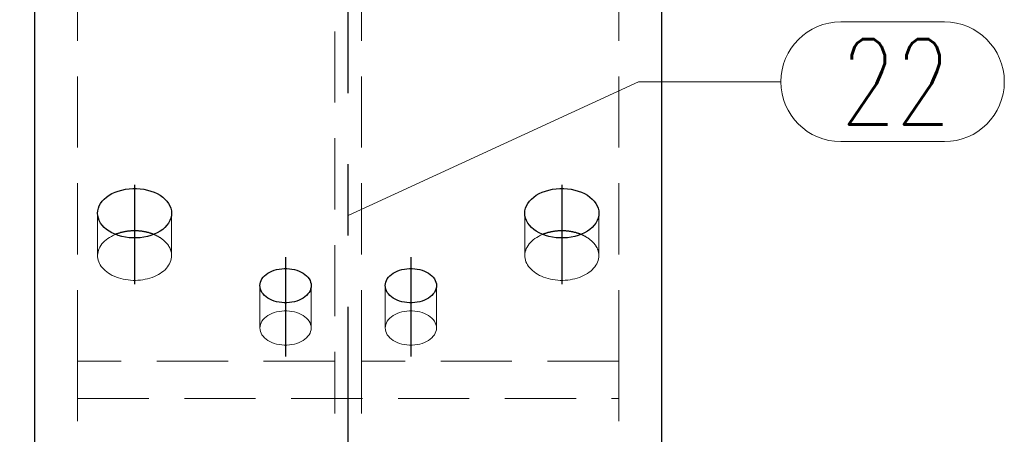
# Model space of a CAD drawing. Header units: millimetres. Extents: x 3515 to 4529, y 13642 to 14292.
# Tile 8 of 96: x 3688 to 3722, y 13925 to 13939. Entities that reach past the tile are written whole.
import ezdxf

# ---------------------------------------------------------------- set-up
doc = ezdxf.new("R2010")
doc.units = ezdxf.units.MM
doc.header["$LTSCALE"] = 10
doc.linetypes.add('HIDDEN', pattern=[0.375, 0.25, -0.125])
doc.linetypes.add('MITTE', pattern=[2, 1.25, -0.25, 0.25, -0.25])
doc.layers.get('Defpoints').update_dxf_attribs({"color": 1})
for name, color, linetype, lineweight in [('PS_DIM', 4, 'Continuous', 13), ('PS_Hidden', 2, 'HIDDEN', 9), ('PS_Pos', 1, 'Continuous', 15), ('PS_SOLID', 7, 'Continuous', 30)]:
    doc.layers.add(name, color=color, linetype=linetype, lineweight=lineweight)
doc.layers.add('PS_MID', color=5, linetype='MITTE')
doc.layers.add('PS_SHAPE', color=3, linetype='Continuous')
doc.styles.add('simplex', font='simplex.shx', dxfattribs={"width": 0.75})
doc.dimstyles.new('1_10_GŁ_DS1-LS10', dxfattribs={"dimtxt": 2, "dimasz": 2, "dimexe": 2, "dimexo": 5, "dimgap": 1, "dimtad": 1, "dimjust": 4, "dimdec": 0, "dimlfac": 10, "dimtxsty": 'simplex', "dimblk1": 'NONE', "dimsah": 1, "dimcen": 2, "dimclrd": 256, "dimclre": 256, "dimclrt": 3, "dimadec": 1, "dimazin": 0, "dimtfac": 1, "dimtdec": 0, "dimtmove": 2, "dimatfit": 3, "dimfxl": 1, "dimarcsym": 0})

# ---------------------------------------------------------------- blocks, each defined once
blk = doc.blocks.new('*D45')
at = {"layer": 'Defpoints', "color": 0, "transparency": 16777216}
for p in [(3670.746, 13967.355), (3701.958, 13967.355), (3708.664, 13714.81)]:
    blk.add_point(p, dxfattribs=at)
at = {"layer": 'PS_DIM', "lineweight": -2, "transparency": 16777216}
for p, q in [((3696.958, 13967.355), (3668.746, 13967.355)), ((3670.746, 13714.81), (3670.746, 13965.355)), ((3703.664, 13714.81), (3668.746, 13714.81))]:
    blk.add_line(p, q, dxfattribs=at)
at = {"layer": 'PS_DIM', "transparency": 16777216}
blk.add_solid([(3670.412, 13965.355), (3671.079, 13965.355), (3670.746, 13967.355)], dxfattribs=at)
at = {"layer": 'PS_DIM', "color": 3, "transparency": 16777216, "insert": (3674.409, 13969.375), "char_height": 2, "attachment_point": 5, "rotation": 0.0573, "style": 'simplex'}
blk.add_mtext('4420', dxfattribs=at)
blk = doc.blocks.new('_None')
blk = doc.blocks.new('*X531')
at = {"layer": 'PS_Hidden', "color": 2, "linetype": 'HIDDEN'}
for p, q in [((3689.664, 13927.396), (3689.664, 13965.224)), ((3698.694, 13965.224), (3698.694, 13927.396)), ((3699.634, 13927.396), (3699.634, 13965.224)), ((3708.664, 13927.396), (3708.664, 13965.224)), ((3690.364, 13931.104), (3690.364, 13932.591)), ((3692.964, 13931.104), (3692.964, 13932.591)), ((3705.364, 13931.104), (3705.364, 13932.591)), ((3707.964, 13931.104), (3707.964, 13932.591)), ((3690.72, 13931.701), (3690.662, 13931.657)), ((3690.783, 13931.742), (3690.72, 13931.701)), ((3690.849, 13931.78), (3690.783, 13931.742)), ((3690.919, 13931.816), (3690.849, 13931.78)), ((3690.992, 13931.847), (3690.919, 13931.816)), ((3692.355, 13931.84), (3692.337, 13931.847)), ((3692.337, 13931.847), (3692.337, 13931.847)), ((3692.374, 13931.832), (3692.355, 13931.84)), ((3692.392, 13931.824), (3692.374, 13931.832)), ((3692.409, 13931.816), (3692.392, 13931.824)), ((3692.427, 13931.808), (3692.409, 13931.816)), ((3692.444, 13931.799), (3692.427, 13931.808)), ((3692.461, 13931.79), (3692.444, 13931.799)), ((3692.478, 13931.781), (3692.461, 13931.79)), ((3692.495, 13931.772), (3692.478, 13931.781)), ((3692.511, 13931.763), (3692.495, 13931.772)), ((3692.528, 13931.754), (3692.511, 13931.763)), ((3692.544, 13931.744), (3692.528, 13931.754)), ((3692.559, 13931.734), (3692.544, 13931.744)), ((3692.575, 13931.724), (3692.559, 13931.734)), ((3692.59, 13931.714), (3692.575, 13931.724)), ((3692.605, 13931.704), (3692.59, 13931.714)), ((3692.62, 13931.693), (3692.605, 13931.704)), ((3692.634, 13931.683), (3692.62, 13931.693)), ((3692.648, 13931.672), (3692.634, 13931.683)), ((3705.72, 13931.701), (3705.662, 13931.657)), ((3705.783, 13931.742), (3705.72, 13931.701)), ((3705.849, 13931.78), (3705.783, 13931.742)), ((3705.919, 13931.816), (3705.849, 13931.78)), ((3705.992, 13931.847), (3705.919, 13931.816)), ((3707.355, 13931.84), (3707.337, 13931.847)), ((3707.337, 13931.847), (3707.337, 13931.847)), ((3707.374, 13931.832), (3707.355, 13931.84)), ((3707.392, 13931.824), (3707.374, 13931.832)), ((3707.409, 13931.816), (3707.392, 13931.824)), ((3707.427, 13931.808), (3707.409, 13931.816)), ((3707.444, 13931.799), (3707.427, 13931.808)), ((3707.461, 13931.79), (3707.444, 13931.799)), ((3707.478, 13931.781), (3707.461, 13931.79)), ((3707.495, 13931.772), (3707.478, 13931.781)), ((3707.511, 13931.763), (3707.495, 13931.772)), ((3707.528, 13931.754), (3707.511, 13931.763)), ((3707.544, 13931.744), (3707.528, 13931.754)), ((3707.559, 13931.734), (3707.544, 13931.744)), ((3707.575, 13931.724), (3707.559, 13931.734)), ((3707.59, 13931.714), (3707.575, 13931.724)), ((3707.605, 13931.704), (3707.59, 13931.714)), ((3707.62, 13931.693), (3707.605, 13931.704)), ((3707.634, 13931.683), (3707.62, 13931.693)), ((3707.648, 13931.672), (3707.634, 13931.683)), ((3690.418, 13931.35), (3690.396, 13931.293)), ((3690.445, 13931.405), (3690.418, 13931.35)), ((3690.478, 13931.46), (3690.445, 13931.405)), ((3690.517, 13931.512), (3690.478, 13931.46)), ((3690.56, 13931.563), (3690.517, 13931.512)), ((3690.609, 13931.611), (3690.56, 13931.563)), ((3690.662, 13931.657), (3690.609, 13931.611)), ((3692.662, 13931.661), (3692.648, 13931.672)), ((3692.676, 13931.65), (3692.662, 13931.661)), ((3692.689, 13931.638), (3692.676, 13931.65)), ((3692.703, 13931.627), (3692.689, 13931.638)), ((3692.715, 13931.615), (3692.703, 13931.627)), ((3692.728, 13931.604), (3692.715, 13931.615)), ((3692.74, 13931.592), (3692.728, 13931.604)), ((3692.752, 13931.58), (3692.74, 13931.592)), ((3692.764, 13931.568), (3692.752, 13931.58)), ((3692.775, 13931.555), (3692.764, 13931.568)), ((3692.786, 13931.543), (3692.775, 13931.555)), ((3692.797, 13931.531), (3692.786, 13931.543)), ((3692.807, 13931.518), (3692.797, 13931.531)), ((3692.817, 13931.505), (3692.807, 13931.518)), ((3692.827, 13931.492), (3692.817, 13931.505)), ((3692.837, 13931.48), (3692.827, 13931.492)), ((3692.846, 13931.467), (3692.837, 13931.48)), ((3692.855, 13931.453), (3692.846, 13931.467)), ((3692.863, 13931.44), (3692.855, 13931.453)), ((3692.871, 13931.427), (3692.863, 13931.44)), ((3692.879, 13931.413), (3692.871, 13931.427)), ((3692.887, 13931.4), (3692.879, 13931.413)), ((3692.894, 13931.386), (3692.887, 13931.4)), ((3692.901, 13931.373), (3692.894, 13931.386)), ((3692.907, 13931.359), (3692.901, 13931.373)), ((3692.913, 13931.345), (3692.907, 13931.359)), ((3692.919, 13931.331), (3692.913, 13931.345)), ((3692.925, 13931.317), (3692.919, 13931.331)), ((3705.418, 13931.35), (3705.396, 13931.293)), ((3705.445, 13931.405), (3705.418, 13931.35)), ((3705.478, 13931.46), (3705.445, 13931.405)), ((3705.517, 13931.512), (3705.478, 13931.46)), ((3705.56, 13931.563), (3705.517, 13931.512)), ((3705.609, 13931.611), (3705.56, 13931.563)), ((3705.662, 13931.657), (3705.609, 13931.611)), ((3707.662, 13931.661), (3707.648, 13931.672)), ((3707.676, 13931.65), (3707.662, 13931.661)), ((3707.689, 13931.638), (3707.676, 13931.65)), ((3707.703, 13931.627), (3707.689, 13931.638)), ((3707.715, 13931.615), (3707.703, 13931.627)), ((3707.728, 13931.604), (3707.715, 13931.615)), ((3707.74, 13931.592), (3707.728, 13931.604)), ((3707.752, 13931.58), (3707.74, 13931.592)), ((3707.764, 13931.568), (3707.752, 13931.58)), ((3707.775, 13931.555), (3707.764, 13931.568)), ((3707.786, 13931.543), (3707.775, 13931.555)), ((3707.797, 13931.531), (3707.786, 13931.543)), ((3707.807, 13931.518), (3707.797, 13931.531)), ((3707.817, 13931.505), (3707.807, 13931.518)), ((3707.827, 13931.492), (3707.817, 13931.505)), ((3707.837, 13931.48), (3707.827, 13931.492)), ((3707.846, 13931.467), (3707.837, 13931.48)), ((3707.855, 13931.453), (3707.846, 13931.467)), ((3707.863, 13931.44), (3707.855, 13931.453)), ((3707.871, 13931.427), (3707.863, 13931.44)), ((3707.879, 13931.413), (3707.871, 13931.427)), ((3707.887, 13931.4), (3707.879, 13931.413)), ((3707.894, 13931.386), (3707.887, 13931.4)), ((3707.901, 13931.373), (3707.894, 13931.386)), ((3707.907, 13931.359), (3707.901, 13931.373)), ((3707.913, 13931.345), (3707.907, 13931.359)), ((3707.919, 13931.331), (3707.913, 13931.345)), ((3707.925, 13931.317), (3707.919, 13931.331)), ((3690.369, 13931.178), (3690.365, 13931.12)), ((3690.365, 13931.12), (3690.366, 13931.061)), ((3690.366, 13931.061), (3690.373, 13931.003)), ((3690.38, 13931.236), (3690.369, 13931.178)), ((3690.373, 13931.003), (3690.386, 13930.945)), ((3690.396, 13931.293), (3690.38, 13931.236)), ((3692.93, 13931.303), (3692.925, 13931.317)), ((3692.934, 13931.289), (3692.93, 13931.303)), ((3692.939, 13931.275), (3692.934, 13931.289)), ((3692.938, 13930.93), (3692.953, 13930.987)), ((3692.943, 13931.261), (3692.939, 13931.275)), ((3692.947, 13931.247), (3692.943, 13931.261)), ((3692.95, 13931.233), (3692.947, 13931.247)), ((3692.953, 13931.219), (3692.95, 13931.233)), ((3692.956, 13931.204), (3692.953, 13931.219)), ((3692.953, 13930.987), (3692.962, 13931.045)), ((3692.958, 13931.19), (3692.956, 13931.204)), ((3692.96, 13931.176), (3692.958, 13931.19)), ((3692.962, 13931.161), (3692.96, 13931.176)), ((3692.963, 13931.147), (3692.962, 13931.161)), ((3692.962, 13931.045), (3692.964, 13931.104)), ((3692.964, 13931.133), (3692.963, 13931.147)), ((3692.964, 13931.118), (3692.964, 13931.133)), ((3692.964, 13931.104), (3692.964, 13931.118)), ((3692.964, 13931.104), (3692.964, 13931.104)), ((3705.369, 13931.178), (3705.365, 13931.12)), ((3705.365, 13931.12), (3705.366, 13931.061)), ((3705.366, 13931.061), (3705.373, 13931.003)), ((3705.38, 13931.236), (3705.369, 13931.178)), ((3705.373, 13931.003), (3705.386, 13930.945)), ((3705.396, 13931.293), (3705.38, 13931.236)), ((3707.93, 13931.303), (3707.925, 13931.317)), ((3707.934, 13931.289), (3707.93, 13931.303)), ((3707.939, 13931.275), (3707.934, 13931.289)), ((3707.938, 13930.93), (3707.953, 13930.987)), ((3707.943, 13931.261), (3707.939, 13931.275)), ((3707.947, 13931.247), (3707.943, 13931.261)), ((3707.95, 13931.233), (3707.947, 13931.247)), ((3707.953, 13931.219), (3707.95, 13931.233)), ((3707.956, 13931.204), (3707.953, 13931.219)), ((3707.953, 13930.987), (3707.962, 13931.045)), ((3707.958, 13931.19), (3707.956, 13931.204)), ((3707.96, 13931.176), (3707.958, 13931.19)), ((3707.962, 13931.161), (3707.96, 13931.176)), ((3707.963, 13931.147), (3707.962, 13931.161)), ((3707.962, 13931.045), (3707.964, 13931.104)), ((3707.964, 13931.133), (3707.963, 13931.147)), ((3707.964, 13931.118), (3707.964, 13931.133)), ((3707.964, 13931.104), (3707.964, 13931.118)), ((3707.964, 13931.104), (3707.964, 13931.104)), ((3690.386, 13930.945), (3690.405, 13930.888)), ((3690.405, 13930.888), (3690.43, 13930.832)), ((3690.43, 13930.832), (3690.46, 13930.777)), ((3690.46, 13930.777), (3690.495, 13930.724)), ((3690.495, 13930.724), (3690.536, 13930.672)), ((3690.536, 13930.672), (3690.582, 13930.623)), ((3692.734, 13930.609), (3692.781, 13930.658)), ((3692.781, 13930.658), (3692.823, 13930.71)), ((3692.823, 13930.71), (3692.86, 13930.763)), ((3692.86, 13930.763), (3692.892, 13930.817)), ((3692.892, 13930.817), (3692.918, 13930.873)), ((3692.918, 13930.873), (3692.938, 13930.93)), ((3705.386, 13930.945), (3705.405, 13930.888)), ((3705.405, 13930.888), (3705.43, 13930.832)), ((3705.43, 13930.832), (3705.46, 13930.777)), ((3705.46, 13930.777), (3705.495, 13930.724)), ((3705.495, 13930.724), (3705.536, 13930.672)), ((3705.536, 13930.672), (3705.582, 13930.623)), ((3707.734, 13930.609), (3707.781, 13930.658)), ((3707.781, 13930.658), (3707.823, 13930.71)), ((3707.823, 13930.71), (3707.86, 13930.763)), ((3707.86, 13930.763), (3707.892, 13930.817)), ((3707.892, 13930.817), (3707.918, 13930.873)), ((3707.918, 13930.873), (3707.938, 13930.93)), ((3690.582, 13930.623), (3690.633, 13930.575)), ((3690.633, 13930.575), (3690.688, 13930.53)), ((3690.688, 13930.53), (3690.748, 13930.487)), ((3690.748, 13930.487), (3690.812, 13930.448)), ((3690.812, 13930.448), (3690.88, 13930.411)), ((3690.88, 13930.411), (3690.951, 13930.377)), ((3690.951, 13930.377), (3691.026, 13930.347)), ((3691.026, 13930.347), (3691.103, 13930.32)), ((3691.103, 13930.32), (3691.183, 13930.296)), ((3691.183, 13930.296), (3691.266, 13930.277)), ((3692.123, 13930.291), (3692.204, 13930.313)), ((3692.204, 13930.313), (3692.282, 13930.339)), ((3692.282, 13930.339), (3692.358, 13930.368)), ((3692.358, 13930.368), (3692.43, 13930.401)), ((3692.43, 13930.401), (3692.499, 13930.437)), ((3692.499, 13930.437), (3692.564, 13930.476)), ((3692.564, 13930.476), (3692.625, 13930.518)), ((3692.625, 13930.518), (3692.682, 13930.562)), ((3692.682, 13930.562), (3692.734, 13930.609)), ((3705.582, 13930.623), (3705.633, 13930.575)), ((3705.633, 13930.575), (3705.688, 13930.53)), ((3705.688, 13930.53), (3705.748, 13930.487)), ((3705.748, 13930.487), (3705.812, 13930.448)), ((3705.812, 13930.448), (3705.88, 13930.411)), ((3705.88, 13930.411), (3705.951, 13930.377)), ((3705.951, 13930.377), (3706.026, 13930.347)), ((3706.026, 13930.347), (3706.103, 13930.32)), ((3706.103, 13930.32), (3706.183, 13930.296)), ((3706.183, 13930.296), (3706.266, 13930.277)), ((3707.123, 13930.291), (3707.204, 13930.313)), ((3707.204, 13930.313), (3707.282, 13930.339)), ((3707.282, 13930.339), (3707.358, 13930.368)), ((3707.358, 13930.368), (3707.43, 13930.401)), ((3707.43, 13930.401), (3707.499, 13930.437)), ((3707.499, 13930.437), (3707.564, 13930.476)), ((3707.564, 13930.476), (3707.625, 13930.518)), ((3707.625, 13930.518), (3707.682, 13930.562)), ((3707.682, 13930.562), (3707.734, 13930.609)), ((3691.266, 13930.277), (3691.35, 13930.26)), ((3691.35, 13930.26), (3691.435, 13930.248)), ((3691.435, 13930.248), (3691.522, 13930.24)), ((3691.522, 13930.24), (3691.609, 13930.235)), ((3691.609, 13930.235), (3691.696, 13930.235)), ((3691.696, 13930.235), (3691.783, 13930.238)), ((3691.783, 13930.238), (3691.87, 13930.246)), ((3691.87, 13930.246), (3691.956, 13930.257)), ((3691.956, 13930.257), (3692.04, 13930.272)), ((3692.04, 13930.272), (3692.123, 13930.291)), ((3696.064, 13928.563), (3696.064, 13930.051)), ((3697.864, 13928.563), (3697.864, 13930.051)), ((3700.464, 13928.563), (3700.464, 13930.051)), ((3702.264, 13928.563), (3702.264, 13930.051)), ((3706.266, 13930.277), (3706.35, 13930.26)), ((3706.35, 13930.26), (3706.435, 13930.248)), ((3706.435, 13930.248), (3706.522, 13930.24)), ((3706.522, 13930.24), (3706.609, 13930.235)), ((3706.609, 13930.235), (3706.696, 13930.235)), ((3706.696, 13930.235), (3706.783, 13930.238)), ((3706.783, 13930.238), (3706.87, 13930.246)), ((3706.87, 13930.246), (3706.956, 13930.257)), ((3706.956, 13930.257), (3707.04, 13930.272)), ((3707.04, 13930.272), (3707.123, 13930.291)), ((3696.282, 13928.955), (3696.226, 13928.907)), ((3696.344, 13928.999), (3696.282, 13928.955)), ((3696.414, 13929.039), (3696.344, 13928.999)), ((3696.488, 13929.074), (3696.414, 13929.039)), ((3696.568, 13929.103), (3696.488, 13929.074)), ((3696.652, 13929.128), (3696.568, 13929.103)), ((3696.739, 13929.146), (3696.652, 13929.128)), ((3696.828, 13929.158), (3696.739, 13929.146)), ((3696.919, 13929.164), (3696.828, 13929.158)), ((3697.01, 13929.164), (3696.919, 13929.164)), ((3697.101, 13929.158), (3697.01, 13929.164)), ((3697.19, 13929.146), (3697.101, 13929.158)), ((3697.277, 13929.128), (3697.19, 13929.146)), ((3697.361, 13929.103), (3697.277, 13929.128)), ((3697.441, 13929.074), (3697.361, 13929.103)), ((3697.515, 13929.039), (3697.441, 13929.074)), ((3697.585, 13928.999), (3697.515, 13929.039)), ((3697.647, 13928.955), (3697.585, 13928.999)), ((3697.703, 13928.907), (3697.647, 13928.955)), ((3700.682, 13928.955), (3700.626, 13928.907)), ((3700.744, 13928.999), (3700.682, 13928.955)), ((3700.814, 13929.039), (3700.744, 13928.999)), ((3700.888, 13929.074), (3700.814, 13929.039)), ((3700.968, 13929.103), (3700.888, 13929.074)), ((3701.052, 13929.128), (3700.968, 13929.103)), ((3701.139, 13929.146), (3701.052, 13929.128)), ((3701.228, 13929.158), (3701.139, 13929.146)), ((3701.319, 13929.164), (3701.228, 13929.158)), ((3701.41, 13929.164), (3701.319, 13929.164)), ((3701.501, 13929.158), (3701.41, 13929.164)), ((3701.59, 13929.146), (3701.501, 13929.158)), ((3701.677, 13929.128), (3701.59, 13929.146)), ((3701.761, 13929.103), (3701.677, 13929.128)), ((3701.841, 13929.074), (3701.761, 13929.103)), ((3701.915, 13929.039), (3701.841, 13929.074)), ((3701.985, 13928.999), (3701.915, 13929.039)), ((3702.047, 13928.955), (3701.985, 13928.999)), ((3702.103, 13928.907), (3702.047, 13928.955)), ((3696.069, 13928.624), (3696.064, 13928.563)), ((3696.064, 13928.563), (3696.069, 13928.502)), ((3696.083, 13928.684), (3696.069, 13928.624)), ((3696.106, 13928.743), (3696.083, 13928.684)), ((3696.137, 13928.801), (3696.106, 13928.743)), ((3696.178, 13928.855), (3696.137, 13928.801)), ((3696.226, 13928.907), (3696.178, 13928.855)), ((3697.751, 13928.855), (3697.703, 13928.907)), ((3697.792, 13928.801), (3697.751, 13928.855)), ((3697.823, 13928.743), (3697.792, 13928.801)), ((3697.846, 13928.684), (3697.823, 13928.743)), ((3697.86, 13928.624), (3697.846, 13928.684)), ((3697.864, 13928.563), (3697.86, 13928.624)), ((3697.86, 13928.502), (3697.864, 13928.563)), ((3700.469, 13928.624), (3700.464, 13928.563)), ((3700.464, 13928.563), (3700.469, 13928.502)), ((3700.483, 13928.684), (3700.469, 13928.624)), ((3700.506, 13928.743), (3700.483, 13928.684)), ((3700.537, 13928.801), (3700.506, 13928.743)), ((3700.578, 13928.855), (3700.537, 13928.801)), ((3700.626, 13928.907), (3700.578, 13928.855)), ((3702.151, 13928.855), (3702.103, 13928.907)), ((3702.192, 13928.801), (3702.151, 13928.855)), ((3702.223, 13928.743), (3702.192, 13928.801)), ((3702.246, 13928.684), (3702.223, 13928.743)), ((3702.26, 13928.624), (3702.246, 13928.684)), ((3702.264, 13928.563), (3702.26, 13928.624)), ((3702.26, 13928.502), (3702.264, 13928.563)), ((3696.069, 13928.502), (3696.083, 13928.442)), ((3696.083, 13928.442), (3696.106, 13928.383)), ((3696.106, 13928.383), (3696.137, 13928.326)), ((3696.137, 13928.326), (3696.178, 13928.271)), ((3696.178, 13928.271), (3696.226, 13928.22)), ((3696.226, 13928.22), (3696.282, 13928.171)), ((3697.647, 13928.171), (3697.703, 13928.22)), ((3697.703, 13928.22), (3697.751, 13928.271)), ((3697.751, 13928.271), (3697.792, 13928.326)), ((3697.792, 13928.326), (3697.823, 13928.383)), ((3697.823, 13928.383), (3697.846, 13928.442)), ((3697.846, 13928.442), (3697.86, 13928.502)), ((3700.469, 13928.502), (3700.483, 13928.442)), ((3700.483, 13928.442), (3700.506, 13928.383)), ((3700.506, 13928.383), (3700.537, 13928.326)), ((3700.537, 13928.326), (3700.578, 13928.271)), ((3700.578, 13928.271), (3700.626, 13928.22)), ((3700.626, 13928.22), (3700.682, 13928.171)), ((3702.047, 13928.171), (3702.103, 13928.22)), ((3702.103, 13928.22), (3702.151, 13928.271)), ((3702.151, 13928.271), (3702.192, 13928.326)), ((3702.192, 13928.326), (3702.223, 13928.383)), ((3702.223, 13928.383), (3702.246, 13928.442)), ((3702.246, 13928.442), (3702.26, 13928.502)), ((3696.282, 13928.171), (3696.344, 13928.127)), ((3696.344, 13928.127), (3696.414, 13928.088)), ((3696.414, 13928.088), (3696.488, 13928.053)), ((3696.488, 13928.053), (3696.568, 13928.023)), ((3696.568, 13928.023), (3696.652, 13927.999)), ((3696.652, 13927.999), (3696.739, 13927.981)), ((3696.739, 13927.981), (3696.828, 13927.969)), ((3696.828, 13927.969), (3696.919, 13927.962)), ((3696.919, 13927.962), (3697.01, 13927.962)), ((3697.01, 13927.962), (3697.101, 13927.969)), ((3697.101, 13927.969), (3697.19, 13927.981)), ((3697.19, 13927.981), (3697.277, 13927.999)), ((3697.277, 13927.999), (3697.361, 13928.023)), ((3697.361, 13928.023), (3697.441, 13928.053)), ((3697.441, 13928.053), (3697.515, 13928.088)), ((3697.515, 13928.088), (3697.585, 13928.127)), ((3697.585, 13928.127), (3697.647, 13928.171)), ((3700.682, 13928.171), (3700.744, 13928.127)), ((3700.744, 13928.127), (3700.814, 13928.088)), ((3700.814, 13928.088), (3700.888, 13928.053)), ((3700.888, 13928.053), (3700.968, 13928.023)), ((3700.968, 13928.023), (3701.052, 13927.999)), ((3701.052, 13927.999), (3701.139, 13927.981)), ((3701.139, 13927.981), (3701.228, 13927.969)), ((3701.228, 13927.969), (3701.319, 13927.962)), ((3701.319, 13927.962), (3701.41, 13927.962)), ((3701.41, 13927.962), (3701.501, 13927.969)), ((3701.501, 13927.969), (3701.59, 13927.981)), ((3701.59, 13927.981), (3701.677, 13927.999)), ((3701.677, 13927.999), (3701.761, 13928.023)), ((3701.761, 13928.023), (3701.841, 13928.053)), ((3701.841, 13928.053), (3701.915, 13928.088)), ((3701.915, 13928.088), (3701.985, 13928.127)), ((3701.985, 13928.127), (3702.047, 13928.171)), ((3698.694, 13927.396), (3689.664, 13927.396)), ((3689.664, 13927.396), (3689.664, 13926.083)), ((3698.694, 13756.81), (3698.694, 13927.396)), ((3699.634, 13756.81), (3699.634, 13927.396)), ((3708.664, 13927.396), (3699.634, 13927.396)), ((3708.664, 13926.083), (3708.664, 13927.396)), ((3689.664, 13899.04), (3689.664, 13926.083)), ((3689.664, 13926.083), (3708.664, 13926.083)), ((3708.664, 13899.04), (3708.664, 13926.083))]:
    blk.add_line(p, q, dxfattribs=at)
at = {"layer": 'PS_MID', "color": 5, "linetype": 'MITTE'}
for p, q in [((3699.164, 13756.81), (3699.164, 13971.536)), ((3691.664, 13933.591), (3691.664, 13930.104)), ((3706.664, 13933.591), (3706.664, 13930.104)), ((3696.964, 13931.051), (3696.964, 13927.563)), ((3701.364, 13931.051), (3701.364, 13927.563))]:
    blk.add_line(p, q, dxfattribs=at)
at = {"layer": 'PS_SOLID', "color": 7, "linetype": 'Continuous'}
for p, q in [((3688.164, 13899.164), (3688.164, 13967.355)), ((3710.164, 13967.355), (3710.164, 13899.164)), ((3691.092, 13933.371), (3691.213, 13933.406)), ((3691.213, 13933.406), (3691.339, 13933.432)), ((3691.339, 13933.432), (3691.468, 13933.45)), ((3691.468, 13933.45), (3691.599, 13933.459)), ((3691.599, 13933.459), (3691.73, 13933.459)), ((3691.73, 13933.459), (3691.861, 13933.45)), ((3691.861, 13933.45), (3691.99, 13933.432)), ((3691.99, 13933.432), (3692.116, 13933.406)), ((3692.116, 13933.406), (3692.237, 13933.371)), ((3706.092, 13933.371), (3706.213, 13933.406)), ((3706.213, 13933.406), (3706.339, 13933.432)), ((3706.339, 13933.432), (3706.468, 13933.45)), ((3706.468, 13933.45), (3706.599, 13933.459)), ((3706.599, 13933.459), (3706.73, 13933.459)), ((3706.73, 13933.459), (3706.861, 13933.45)), ((3706.861, 13933.45), (3706.99, 13933.432)), ((3706.99, 13933.432), (3707.116, 13933.406)), ((3707.116, 13933.406), (3707.237, 13933.371)), ((3690.528, 13933.013), (3690.597, 13933.088)), ((3690.597, 13933.088), (3690.678, 13933.157)), ((3690.678, 13933.157), (3690.769, 13933.221)), ((3690.769, 13933.221), (3690.869, 13933.278)), ((3690.869, 13933.278), (3690.977, 13933.329)), ((3690.977, 13933.329), (3691.092, 13933.371)), ((3692.237, 13933.371), (3692.352, 13933.329)), ((3692.352, 13933.329), (3692.46, 13933.278)), ((3692.46, 13933.278), (3692.56, 13933.221)), ((3692.56, 13933.221), (3692.651, 13933.157)), ((3692.651, 13933.157), (3692.731, 13933.088)), ((3692.731, 13933.088), (3692.801, 13933.013)), ((3705.528, 13933.013), (3705.597, 13933.088)), ((3705.597, 13933.088), (3705.678, 13933.157)), ((3705.678, 13933.157), (3705.769, 13933.221)), ((3705.769, 13933.221), (3705.869, 13933.278)), ((3705.869, 13933.278), (3705.977, 13933.329)), ((3705.977, 13933.329), (3706.092, 13933.371)), ((3707.237, 13933.371), (3707.352, 13933.329)), ((3707.352, 13933.329), (3707.46, 13933.278)), ((3707.46, 13933.278), (3707.56, 13933.221)), ((3707.56, 13933.221), (3707.651, 13933.157)), ((3707.651, 13933.157), (3707.731, 13933.088)), ((3707.731, 13933.088), (3707.801, 13933.013)), ((3690.371, 13932.679), (3690.391, 13932.766)), ((3690.391, 13932.766), (3690.424, 13932.851)), ((3690.424, 13932.851), (3690.47, 13932.934)), ((3690.47, 13932.934), (3690.528, 13933.013)), ((3692.801, 13933.013), (3692.859, 13932.934)), ((3692.859, 13932.934), (3692.905, 13932.851)), ((3692.905, 13932.851), (3692.938, 13932.766)), ((3692.938, 13932.766), (3692.958, 13932.679)), ((3705.371, 13932.679), (3705.391, 13932.766)), ((3705.391, 13932.766), (3705.424, 13932.851)), ((3705.424, 13932.851), (3705.47, 13932.934)), ((3705.47, 13932.934), (3705.528, 13933.013)), ((3707.801, 13933.013), (3707.859, 13932.934)), ((3707.859, 13932.934), (3707.905, 13932.851)), ((3707.905, 13932.851), (3707.938, 13932.766)), ((3707.938, 13932.766), (3707.958, 13932.679)), ((3690.364, 13932.591), (3690.371, 13932.679)), ((3690.371, 13932.503), (3690.364, 13932.591)), ((3690.391, 13932.416), (3690.371, 13932.503)), ((3690.424, 13932.331), (3690.391, 13932.416)), ((3692.938, 13932.416), (3692.905, 13932.331)), ((3692.958, 13932.503), (3692.938, 13932.416)), ((3692.958, 13932.679), (3692.964, 13932.591)), ((3692.964, 13932.591), (3692.958, 13932.503)), ((3705.364, 13932.591), (3705.371, 13932.679)), ((3705.371, 13932.503), (3705.364, 13932.591)), ((3705.391, 13932.416), (3705.371, 13932.503)), ((3705.424, 13932.331), (3705.391, 13932.416)), ((3707.938, 13932.416), (3707.905, 13932.331)), ((3707.958, 13932.503), (3707.938, 13932.416)), ((3707.958, 13932.679), (3707.964, 13932.591)), ((3707.964, 13932.591), (3707.958, 13932.503)), ((3690.47, 13932.248), (3690.424, 13932.331)), ((3690.528, 13932.169), (3690.47, 13932.248)), ((3690.597, 13932.095), (3690.528, 13932.169)), ((3690.678, 13932.025), (3690.597, 13932.095)), ((3690.769, 13931.961), (3690.678, 13932.025)), ((3692.651, 13932.025), (3692.56, 13931.961)), ((3692.731, 13932.095), (3692.651, 13932.025)), ((3692.801, 13932.169), (3692.731, 13932.095)), ((3692.859, 13932.248), (3692.801, 13932.169)), ((3692.905, 13932.331), (3692.859, 13932.248)), ((3705.47, 13932.248), (3705.424, 13932.331)), ((3705.528, 13932.169), (3705.47, 13932.248)), ((3705.597, 13932.095), (3705.528, 13932.169)), ((3705.678, 13932.025), (3705.597, 13932.095)), ((3705.769, 13931.961), (3705.678, 13932.025)), ((3707.651, 13932.025), (3707.56, 13931.961)), ((3707.731, 13932.095), (3707.651, 13932.025)), ((3707.801, 13932.169), (3707.731, 13932.095)), ((3707.859, 13932.248), (3707.801, 13932.169)), ((3707.905, 13932.331), (3707.859, 13932.248)), ((3690.869, 13931.904), (3690.769, 13931.961)), ((3690.977, 13931.854), (3690.869, 13931.904)), ((3691.092, 13931.811), (3690.977, 13931.854)), ((3691.011, 13931.855), (3690.992, 13931.847)), ((3691.031, 13931.863), (3691.011, 13931.855)), ((3691.051, 13931.87), (3691.031, 13931.863)), ((3691.071, 13931.877), (3691.051, 13931.87)), ((3691.092, 13931.884), (3691.071, 13931.877)), ((3691.112, 13931.891), (3691.092, 13931.884)), ((3691.213, 13931.776), (3691.092, 13931.811)), ((3691.133, 13931.897), (3691.112, 13931.891)), ((3691.154, 13931.903), (3691.133, 13931.897)), ((3691.175, 13931.909), (3691.154, 13931.903)), ((3691.196, 13931.914), (3691.175, 13931.909)), ((3691.218, 13931.92), (3691.196, 13931.914)), ((3691.339, 13931.75), (3691.213, 13931.776)), ((3691.239, 13931.925), (3691.218, 13931.92)), ((3691.261, 13931.93), (3691.239, 13931.925)), ((3691.282, 13931.934), (3691.261, 13931.93)), ((3691.304, 13931.939), (3691.282, 13931.934)), ((3691.326, 13931.943), (3691.304, 13931.939)), ((3691.348, 13931.947), (3691.326, 13931.943)), ((3691.468, 13931.732), (3691.339, 13931.75)), ((3691.37, 13931.95), (3691.348, 13931.947)), ((3691.393, 13931.954), (3691.37, 13931.95)), ((3691.415, 13931.957), (3691.393, 13931.954)), ((3691.438, 13931.959), (3691.415, 13931.957)), ((3691.46, 13931.962), (3691.438, 13931.959)), ((3691.483, 13931.964), (3691.46, 13931.962)), ((3691.599, 13931.723), (3691.468, 13931.732)), ((3691.505, 13931.966), (3691.483, 13931.964)), ((3691.528, 13931.968), (3691.505, 13931.966)), ((3691.551, 13931.969), (3691.528, 13931.968)), ((3691.573, 13931.971), (3691.551, 13931.969)), ((3691.596, 13931.972), (3691.573, 13931.971)), ((3691.619, 13931.972), (3691.596, 13931.972)), ((3691.73, 13931.723), (3691.599, 13931.723)), ((3691.642, 13931.973), (3691.619, 13931.972)), ((3691.664, 13931.973), (3691.642, 13931.973)), ((3691.687, 13931.973), (3691.664, 13931.973)), ((3691.71, 13931.972), (3691.687, 13931.973)), ((3691.733, 13931.972), (3691.71, 13931.972)), ((3691.861, 13931.732), (3691.73, 13931.723)), ((3691.756, 13931.971), (3691.733, 13931.972)), ((3691.778, 13931.969), (3691.756, 13931.971)), ((3691.801, 13931.968), (3691.778, 13931.969)), ((3691.824, 13931.966), (3691.801, 13931.968)), ((3691.846, 13931.964), (3691.824, 13931.966)), ((3691.869, 13931.962), (3691.846, 13931.964)), ((3691.99, 13931.75), (3691.861, 13931.732)), ((3691.891, 13931.959), (3691.869, 13931.962)), ((3691.914, 13931.957), (3691.891, 13931.959)), ((3691.936, 13931.954), (3691.914, 13931.957)), ((3691.958, 13931.95), (3691.936, 13931.954)), ((3691.981, 13931.947), (3691.958, 13931.95)), ((3692.003, 13931.943), (3691.981, 13931.947)), ((3692.116, 13931.776), (3691.99, 13931.75)), ((3692.025, 13931.939), (3692.003, 13931.943)), ((3692.046, 13931.934), (3692.025, 13931.939)), ((3692.068, 13931.93), (3692.046, 13931.934)), ((3692.09, 13931.925), (3692.068, 13931.93)), ((3692.111, 13931.92), (3692.09, 13931.925)), ((3692.133, 13931.914), (3692.111, 13931.92)), ((3692.237, 13931.811), (3692.116, 13931.776)), ((3692.154, 13931.909), (3692.133, 13931.914)), ((3692.175, 13931.903), (3692.154, 13931.909)), ((3692.196, 13931.897), (3692.175, 13931.903)), ((3692.217, 13931.891), (3692.196, 13931.897)), ((3692.237, 13931.884), (3692.217, 13931.891)), ((3692.258, 13931.877), (3692.237, 13931.884)), ((3692.352, 13931.854), (3692.237, 13931.811)), ((3692.278, 13931.87), (3692.258, 13931.877)), ((3692.298, 13931.863), (3692.278, 13931.87)), ((3692.318, 13931.855), (3692.298, 13931.863)), ((3692.337, 13931.847), (3692.318, 13931.855)), ((3692.46, 13931.904), (3692.352, 13931.854)), ((3692.56, 13931.961), (3692.46, 13931.904)), ((3705.869, 13931.904), (3705.769, 13931.961)), ((3705.977, 13931.854), (3705.869, 13931.904)), ((3706.092, 13931.811), (3705.977, 13931.854)), ((3706.011, 13931.855), (3705.992, 13931.847)), ((3706.031, 13931.863), (3706.011, 13931.855)), ((3706.051, 13931.87), (3706.031, 13931.863)), ((3706.071, 13931.877), (3706.051, 13931.87)), ((3706.092, 13931.884), (3706.071, 13931.877)), ((3706.112, 13931.891), (3706.092, 13931.884)), ((3706.213, 13931.776), (3706.092, 13931.811)), ((3706.133, 13931.897), (3706.112, 13931.891)), ((3706.154, 13931.903), (3706.133, 13931.897)), ((3706.175, 13931.909), (3706.154, 13931.903)), ((3706.196, 13931.914), (3706.175, 13931.909)), ((3706.218, 13931.92), (3706.196, 13931.914)), ((3706.339, 13931.75), (3706.213, 13931.776)), ((3706.239, 13931.925), (3706.218, 13931.92)), ((3706.261, 13931.93), (3706.239, 13931.925)), ((3706.282, 13931.934), (3706.261, 13931.93)), ((3706.304, 13931.939), (3706.282, 13931.934)), ((3706.326, 13931.943), (3706.304, 13931.939)), ((3706.348, 13931.947), (3706.326, 13931.943)), ((3706.468, 13931.732), (3706.339, 13931.75)), ((3706.37, 13931.95), (3706.348, 13931.947)), ((3706.393, 13931.954), (3706.37, 13931.95)), ((3706.415, 13931.957), (3706.393, 13931.954)), ((3706.438, 13931.959), (3706.415, 13931.957)), ((3706.46, 13931.962), (3706.438, 13931.959)), ((3706.483, 13931.964), (3706.46, 13931.962)), ((3706.599, 13931.723), (3706.468, 13931.732)), ((3706.505, 13931.966), (3706.483, 13931.964)), ((3706.528, 13931.968), (3706.505, 13931.966)), ((3706.551, 13931.969), (3706.528, 13931.968)), ((3706.573, 13931.971), (3706.551, 13931.969)), ((3706.596, 13931.972), (3706.573, 13931.971)), ((3706.619, 13931.972), (3706.596, 13931.972)), ((3706.73, 13931.723), (3706.599, 13931.723)), ((3706.642, 13931.973), (3706.619, 13931.972)), ((3706.664, 13931.973), (3706.642, 13931.973)), ((3706.687, 13931.973), (3706.664, 13931.973)), ((3706.71, 13931.972), (3706.687, 13931.973)), ((3706.733, 13931.972), (3706.71, 13931.972)), ((3706.861, 13931.732), (3706.73, 13931.723)), ((3706.756, 13931.971), (3706.733, 13931.972)), ((3706.778, 13931.969), (3706.756, 13931.971)), ((3706.801, 13931.968), (3706.778, 13931.969)), ((3706.824, 13931.966), (3706.801, 13931.968)), ((3706.846, 13931.964), (3706.824, 13931.966)), ((3706.869, 13931.962), (3706.846, 13931.964)), ((3706.99, 13931.75), (3706.861, 13931.732)), ((3706.891, 13931.959), (3706.869, 13931.962)), ((3706.914, 13931.957), (3706.891, 13931.959)), ((3706.936, 13931.954), (3706.914, 13931.957)), ((3706.958, 13931.95), (3706.936, 13931.954)), ((3706.981, 13931.947), (3706.958, 13931.95)), ((3707.003, 13931.943), (3706.981, 13931.947)), ((3707.116, 13931.776), (3706.99, 13931.75)), ((3707.025, 13931.939), (3707.003, 13931.943)), ((3707.046, 13931.934), (3707.025, 13931.939)), ((3707.068, 13931.93), (3707.046, 13931.934)), ((3707.09, 13931.925), (3707.068, 13931.93)), ((3707.111, 13931.92), (3707.09, 13931.925)), ((3707.133, 13931.914), (3707.111, 13931.92)), ((3707.237, 13931.811), (3707.116, 13931.776)), ((3707.154, 13931.909), (3707.133, 13931.914)), ((3707.175, 13931.903), (3707.154, 13931.909)), ((3707.196, 13931.897), (3707.175, 13931.903)), ((3707.217, 13931.891), (3707.196, 13931.897)), ((3707.237, 13931.884), (3707.217, 13931.891)), ((3707.258, 13931.877), (3707.237, 13931.884)), ((3707.352, 13931.854), (3707.237, 13931.811)), ((3707.278, 13931.87), (3707.258, 13931.877)), ((3707.298, 13931.863), (3707.278, 13931.87)), ((3707.318, 13931.855), (3707.298, 13931.863)), ((3707.337, 13931.847), (3707.318, 13931.855)), ((3707.46, 13931.904), (3707.352, 13931.854)), ((3707.56, 13931.961), (3707.46, 13931.904)), ((3696.739, 13930.633), (3696.828, 13930.645)), ((3696.828, 13930.645), (3696.919, 13930.652)), ((3696.919, 13930.652), (3697.01, 13930.652)), ((3697.01, 13930.652), (3697.101, 13930.645)), ((3697.101, 13930.645), (3697.19, 13930.633)), ((3701.139, 13930.633), (3701.228, 13930.645)), ((3701.228, 13930.645), (3701.319, 13930.652)), ((3701.319, 13930.652), (3701.41, 13930.652)), ((3701.41, 13930.652), (3701.501, 13930.645)), ((3701.501, 13930.645), (3701.59, 13930.633)), ((3696.137, 13930.288), (3696.178, 13930.343)), ((3696.178, 13930.343), (3696.226, 13930.394)), ((3696.226, 13930.394), (3696.282, 13930.443)), ((3696.282, 13930.443), (3696.344, 13930.487)), ((3696.344, 13930.487), (3696.414, 13930.526)), ((3696.414, 13930.526), (3696.488, 13930.561)), ((3696.488, 13930.561), (3696.568, 13930.591)), ((3696.568, 13930.591), (3696.652, 13930.615)), ((3696.652, 13930.615), (3696.739, 13930.633)), ((3697.19, 13930.633), (3697.277, 13930.615)), ((3697.277, 13930.615), (3697.361, 13930.591)), ((3697.361, 13930.591), (3697.441, 13930.561)), ((3697.441, 13930.561), (3697.515, 13930.526)), ((3697.515, 13930.526), (3697.585, 13930.487)), ((3697.585, 13930.487), (3697.647, 13930.443)), ((3697.647, 13930.443), (3697.703, 13930.394)), ((3697.703, 13930.394), (3697.751, 13930.343)), ((3697.751, 13930.343), (3697.792, 13930.288)), ((3700.537, 13930.288), (3700.578, 13930.343)), ((3700.578, 13930.343), (3700.626, 13930.394)), ((3700.626, 13930.394), (3700.682, 13930.443)), ((3700.682, 13930.443), (3700.744, 13930.487)), ((3700.744, 13930.487), (3700.814, 13930.526)), ((3700.814, 13930.526), (3700.888, 13930.561)), ((3700.888, 13930.561), (3700.968, 13930.591)), ((3700.968, 13930.591), (3701.052, 13930.615)), ((3701.052, 13930.615), (3701.139, 13930.633)), ((3701.59, 13930.633), (3701.677, 13930.615)), ((3701.677, 13930.615), (3701.761, 13930.591)), ((3701.761, 13930.591), (3701.841, 13930.561)), ((3701.841, 13930.561), (3701.915, 13930.526)), ((3701.915, 13930.526), (3701.985, 13930.487)), ((3701.985, 13930.487), (3702.047, 13930.443)), ((3702.047, 13930.443), (3702.103, 13930.394)), ((3702.103, 13930.394), (3702.151, 13930.343)), ((3702.151, 13930.343), (3702.192, 13930.288)), ((3696.064, 13930.051), (3696.069, 13930.112)), ((3696.069, 13929.99), (3696.064, 13930.051)), ((3696.069, 13930.112), (3696.083, 13930.172)), ((3696.083, 13929.93), (3696.069, 13929.99)), ((3696.083, 13930.172), (3696.106, 13930.231)), ((3696.106, 13930.231), (3696.137, 13930.288)), ((3697.792, 13930.288), (3697.823, 13930.231)), ((3697.823, 13930.231), (3697.846, 13930.172)), ((3697.846, 13930.172), (3697.86, 13930.112)), ((3697.86, 13929.99), (3697.846, 13929.93)), ((3697.86, 13930.112), (3697.864, 13930.051)), ((3697.864, 13930.051), (3697.86, 13929.99)), ((3700.464, 13930.051), (3700.469, 13930.112)), ((3700.469, 13929.99), (3700.464, 13930.051)), ((3700.469, 13930.112), (3700.483, 13930.172)), ((3700.483, 13929.93), (3700.469, 13929.99)), ((3700.483, 13930.172), (3700.506, 13930.231)), ((3700.506, 13930.231), (3700.537, 13930.288)), ((3702.192, 13930.288), (3702.223, 13930.231)), ((3702.223, 13930.231), (3702.246, 13930.172)), ((3702.246, 13930.172), (3702.26, 13930.112)), ((3702.26, 13929.99), (3702.246, 13929.93)), ((3702.26, 13930.112), (3702.264, 13930.051)), ((3702.264, 13930.051), (3702.26, 13929.99)), ((3696.106, 13929.871), (3696.083, 13929.93)), ((3696.137, 13929.813), (3696.106, 13929.871)), ((3696.178, 13929.759), (3696.137, 13929.813)), ((3696.226, 13929.707), (3696.178, 13929.759)), ((3696.282, 13929.659), (3696.226, 13929.707)), ((3696.344, 13929.615), (3696.282, 13929.659)), ((3696.414, 13929.575), (3696.344, 13929.615)), ((3697.585, 13929.615), (3697.515, 13929.575)), ((3697.647, 13929.659), (3697.585, 13929.615)), ((3697.703, 13929.707), (3697.647, 13929.659)), ((3697.751, 13929.759), (3697.703, 13929.707)), ((3697.792, 13929.813), (3697.751, 13929.759)), ((3697.823, 13929.871), (3697.792, 13929.813)), ((3697.846, 13929.93), (3697.823, 13929.871)), ((3700.506, 13929.871), (3700.483, 13929.93)), ((3700.537, 13929.813), (3700.506, 13929.871)), ((3700.578, 13929.759), (3700.537, 13929.813)), ((3700.626, 13929.707), (3700.578, 13929.759)), ((3700.682, 13929.659), (3700.626, 13929.707)), ((3700.744, 13929.615), (3700.682, 13929.659)), ((3700.814, 13929.575), (3700.744, 13929.615)), ((3701.985, 13929.615), (3701.915, 13929.575)), ((3702.047, 13929.659), (3701.985, 13929.615)), ((3702.103, 13929.707), (3702.047, 13929.659)), ((3702.151, 13929.759), (3702.103, 13929.707)), ((3702.192, 13929.813), (3702.151, 13929.759)), ((3702.223, 13929.871), (3702.192, 13929.813)), ((3702.246, 13929.93), (3702.223, 13929.871)), ((3696.488, 13929.54), (3696.414, 13929.575)), ((3696.568, 13929.51), (3696.488, 13929.54)), ((3696.652, 13929.486), (3696.568, 13929.51)), ((3696.739, 13929.468), (3696.652, 13929.486)), ((3696.828, 13929.456), (3696.739, 13929.468)), ((3696.919, 13929.45), (3696.828, 13929.456)), ((3697.01, 13929.45), (3696.919, 13929.45)), ((3697.101, 13929.456), (3697.01, 13929.45)), ((3697.19, 13929.468), (3697.101, 13929.456)), ((3697.277, 13929.486), (3697.19, 13929.468)), ((3697.361, 13929.51), (3697.277, 13929.486)), ((3697.441, 13929.54), (3697.361, 13929.51)), ((3697.515, 13929.575), (3697.441, 13929.54)), ((3700.888, 13929.54), (3700.814, 13929.575)), ((3700.968, 13929.51), (3700.888, 13929.54)), ((3701.052, 13929.486), (3700.968, 13929.51)), ((3701.139, 13929.468), (3701.052, 13929.486)), ((3701.228, 13929.456), (3701.139, 13929.468)), ((3701.319, 13929.45), (3701.228, 13929.456)), ((3701.41, 13929.45), (3701.319, 13929.45)), ((3701.501, 13929.456), (3701.41, 13929.45)), ((3701.59, 13929.468), (3701.501, 13929.456)), ((3701.677, 13929.486), (3701.59, 13929.468)), ((3701.761, 13929.51), (3701.677, 13929.486)), ((3701.841, 13929.54), (3701.761, 13929.51)), ((3701.915, 13929.575), (3701.841, 13929.54))]:
    blk.add_line(p, q, dxfattribs=at)
blk = doc.blocks.new('*X539')
at = {"color": 1}
for p, q in [((3716.457, 13939.307), (3720.1, 13939.307)), ((3699.164, 13932.516), (3709.357, 13937.207)), ((3709.357, 13937.207), (3714.357, 13937.207)), ((3716.457, 13935.107), (3720.1, 13935.107))]:
    blk.add_line(p, q, dxfattribs=at)
for centre, start, end in [((3716.457, 13937.207), 90, 270), ((3720.1, 13937.207), 270, 90)]:
    blk.add_arc(centre, 2.1, start, end, dxfattribs=at)
at = {"color": 2, "style": 'simplex', "width": 0.75}
blk.add_text('22', height=3, dxfattribs=at).set_placement((3716.457, 13935.707))

msp = doc.modelspace()

# ---------------------------------------------------------------- block references
at = {"layer": 'PS_Pos'}
msp.add_blockref('*X539', (0, 0), dxfattribs=at)
at = {"layer": 'PS_SHAPE', "color": 3}
msp.add_blockref('*X531', (0, 0), dxfattribs=at)

# ---------------------------------------------------------------- dimensions: what is measured, and where the dimension line sits
at = {"layer": 'PS_DIM'}
dim = msp.add_linear_dim(base=(3670.746, 13967.355), p1=(3708.664, 13714.81), p2=(3701.958, 13967.355), angle=90, text='4420', dimstyle='1_10_GŁ_DS1-LS10', dxfattribs=at)
dim.commit()
dim.dimension.update_dxf_attribs({"geometry": '*D45', "text_midpoint": (3674.409, 13969.375), "dimtype": 128, "text_rotation": 0.0573})

doc.saveas('drawing.dxf')
